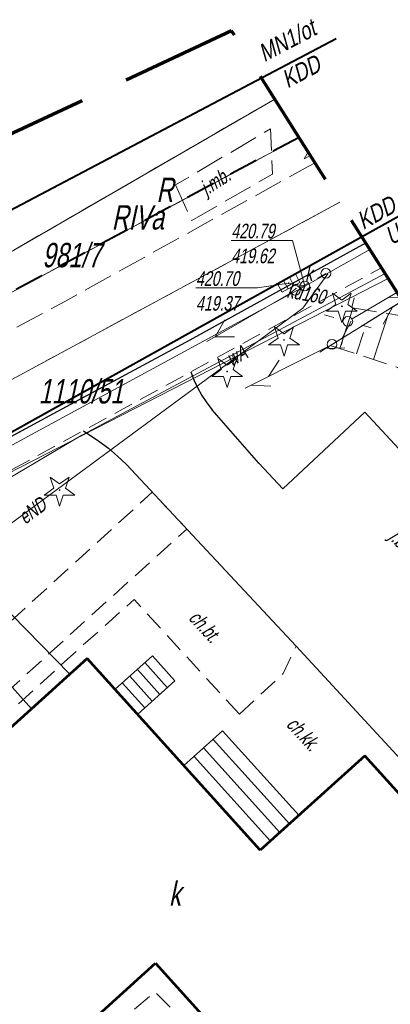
# Model space of a CAD drawing. Header units: metres. Extents: x 7408630 to 7411134, y 5569633 to 5570339.
# Tile 34 of 76: x 7410420 to 7410439, y 5570083 to 5570134. Entities that reach past the tile are written whole.
import ezdxf
from ezdxf.enums import TextEntityAlignment as Align

# ---------------------------------------------------------------- set-up
doc = ezdxf.new("R2010")
doc.units = ezdxf.units.M
doc.header["$MEASUREMENT"] = 0
for name, pattern in [('1.5_0.5', [2, 1.5, -0.5]), ('1.5_1.0', [2.5, 1.5, -1]), ('218-500', [1, 0.5, -0.5]), ('DGN Style 3', [8.758007, 6.255719, -2.502288]), ('mz1.0_0.5', [1.5, 1, -0.5]), ('mz1.25_0.5', [1.75, 1.25, -0.5]), ('sm05_500', [1, 0.5, -0.5])]:
    doc.linetypes.add(name, pattern=pattern)
for name, color, linetype, lineweight in [('209-Opis konturu klasyfikacyjnego', 7, 'Continuous', 0), ('210-Oznaczenie użytku', 7, 'Continuous', 0), ('211-Nr działki', 7, 'Continuous', 0), ('216-Granica obrębu', 7, 'Continuous', 0), ('217-Granica konturu klasyfikcyjnego', 7, 'Continuous', 0), ('218-Granica użytku', 7, 'Continuous', 0), ('219-Linia granicy', 7, 'Continuous', 0), ('312-Budynek (powierzchnia)', 7, 'Continuous', 0), ('312-Numer ewidencyjny budynku-Atr124', 7, 'Continuous', 0), ('352-schody (powierzchnia)', 7, 'Continuous', 0), ('_MPZP_linie zagospodarowania', 7, 'Continuous', 0), ('_Zakres', 7, 'Continuous', 0), ('chodnik (powierzchnia)', 7, 'Continuous', 0), ('chodnik (powierzchnia)-Atr17', 7, 'Continuous', 0), ('drzewo iglaste (punkt)', 7, 'Continuous', 0), ('jezdnia (powierzchnia)', 7, 'Continuous', 0), ('jezdnia (powierzchnia)-Atr17', 7, 'Continuous', 0), ('kratka ściekowa (punkt)', 7, 'Continuous', 0), ('krawężnik (linia)', 7, 'Continuous', 0), ('latarnia na słupie lub maszcie (punkt)', 7, 'Continuous', 0), ('przewód elektroenergetyczny (linia)', 7, 'Continuous', 0), ('przewód elektroenergetyczny (linia)-Atr1', 7, 'Continuous', 0), ('przewód elektroenergetyczny niskiego napięcia (linia) - symbol', 7, 'Continuous', 0), ('przewód gazowy (linia)', 7, 'Continuous', 0), ('przewód kanalizacyjny (linia)', 7, 'Continuous', 0), ('przewód kanalizacyjny (linia)-Atr1', 7, 'Continuous', 0), ('przewód telekomunikacyjny (linia) - symbol', 7, 'Continuous', 0), ('przewód wodociągowy (linia)', 7, 'Continuous', 0), ('przewód wodociągowy (linia)-Atr1', 7, 'Continuous', 0), ('punkt o określonej wysokości (sieć kanalizacyjna)', 7, 'Continuous', 0), ('punkt o określonej wysokości (sieć kanalizacyjna)-Atr2', 7, 'Continuous', 0), ('punkt o określonej wysokości (sieć kanalizacyjna)-Atr3', 7, 'Continuous', 0), ('skarpa nieumocniona (powierzchnia)', 7, 'Continuous', 0), ('SUPE04', 7, 'Continuous', 0), ('słup (punkt)', 7, 'Continuous', 0), ('słup łączony (linia)', 7, 'Continuous', 0), ('słup łączony (linia) - symbol', 7, 'Continuous', 0), ('właz okrągły - siec kanalizacyjna (punkt)', 7, 'Continuous', 0), ('właz okrągły - siec kanalizacyjna (punkt)-Atr17', 7, 'Continuous', 0)]:
    doc.layers.add(name, color=color, linetype=linetype, lineweight=lineweight)
doc.layers.add('_MAPA', color=7, linetype='Continuous')
doc.styles.get("Standard").update_dxf_attribs({"font": 'arial.ttf'})
doc.styles.add('Style-WORKING_1250 I 0.20944', font='WORKING_1250.shx', dxfattribs={"oblique": 12})

# ---------------------------------------------------------------- blocks, each defined once
blk = doc.blocks.new('515_2')
at = {"layer": 'latarnia na słupie lub maszcie (punkt)', "color": 7, "linetype": 'Continuous', "lineweight": 13}
for p, q in [((0, 7.5), (0, 12.5)), ((7.5, 0), (12.5, 0)), ((-12.5, 0), (-7.5, 0)), ((0, -12.5), (0, -7.5))]:
    blk.add_line(p, q, dxfattribs=at)
blk = doc.blocks.new('SM05_1')
at = {"layer": 'słup łączony (linia) - symbol', "color": 7, "linetype": 'Continuous', "lineweight": 13}
blk.add_circle((0, 0), 2.5, dxfattribs=at)
blk = doc.blocks.new('921_1')
at = {"layer": 'drzewo iglaste (punkt)', "linetype": 'Continuous', "lineweight": 13}
h = blk.add_hatch(color=96, dxfattribs=at)
edge = h.paths.add_edge_path()
edge.add_arc((0, 0), 0.45, 0, 360)
at = {"layer": 'drzewo iglaste (punkt)', "color": 96, "linetype": 'Continuous', "lineweight": 13}
for p, q in [((-4.87, 6.71), (-3.01, 0.98)), ((0.01, 3.17), (-4.87, 6.71)), ((4.88, 6.7), (0.01, 3.17)), ((3.02, 0.97), (4.88, 6.7)), ((-3.01, 0.98), (-7.89, -2.56)), ((7.89, -2.57), (3.02, 0.97)), ((-7.89, -2.56), (-1.86, -2.56)), ((-1.86, -2.56), (0, -8.3)), ((0, -8.3), (1.87, -2.57)), ((1.87, -2.57), (7.89, -2.57))]:
    blk.add_line(p, q, dxfattribs=at)
blk = doc.blocks.new('510_1')
at = {"layer": 'słup (punkt)', "color": 7, "linetype": 'Continuous', "lineweight": 13}
blk.add_circle((0, 0), 2.5, dxfattribs=at)
blk = doc.blocks.new('510_2')
at = {"layer": 'słup (punkt)', "color": 7, "linetype": 'Continuous', "lineweight": 13}
blk.add_circle((0, 0), 2.5, dxfattribs=at)
blk = doc.blocks.new('US05_1')
at = {"layer": 'kratka ściekowa (punkt)', "color": 7, "linetype": 'Continuous', "lineweight": 13}
for p, q in [((-5.25, -2.5), (-5.25, 2.5)), ((-5.25, 2.5), (-1.75, 2.5)), ((-1.75, -2.5), (-1.75, 2.5)), ((-1.75, 2.5), (1.75, 2.5)), ((1.75, -2.5), (1.75, 2.5)), ((1.75, 2.5), (5.25, 2.5)), ((5.25, -2.5), (5.25, 2.5)), ((-5.25, -2.5), (-1.75, -2.5)), ((-1.75, -2.5), (1.75, -2.5)), ((1.75, -2.5), (5.25, -2.5))]:
    blk.add_line(p, q, dxfattribs=at)
blk = doc.blocks.new('US22_1')
at = {"layer": 'właz okrągły - siec kanalizacyjna (punkt)', "color": 7, "linetype": 'Continuous', "lineweight": 13}
blk.add_circle((0, 0), 2.5, dxfattribs=at)
blk = doc.blocks.new('PW01_1')
at = {"layer": 'punkt o określonej wysokości (sieć kanalizacyjna)', "linetype": 'Continuous', "lineweight": 13}
h = blk.add_hatch(color=36, dxfattribs=at)
edge = h.paths.add_edge_path()
edge.add_arc((0, 0), 0.45, 0, 360)
blk = doc.blocks.new('PT01_1')
at = {"layer": 'przewód telekomunikacyjny (linia) - symbol', "color": 30, "linetype": 'Continuous', "lineweight": 13}
for p, q in [((6.5, 0), (0, 0)), ((6.5, 0), (16.5, 0)), ((16.5, 0), (26.5, 0)), ((26.5, 0), (36.5, 0)), ((36.5, 0), (27.84, -5)), ((36.5, 0), (46.5, 0)), ((46.5, 0), (37.84, 5)), ((46.5, 0), (50, 0))]:
    blk.add_line(p, q, dxfattribs=at)
blk = doc.blocks.new('SUPE04')
at = {"layer": 'SUPE04', "color": 1, "linetype": 'Continuous', "lineweight": 13}
blk.add_line((5.25, 0), (0.25, 0), dxfattribs=at)
at = {"layer": 'SUPE04', "color": 1, "linetype": 'Continuous', "lineweight": 13, "flags": 128}
blk.add_lwpolyline([(3.9, 0.5), (4.766, 0), (3.9, -0.5)], dxfattribs=at)
blk = doc.blocks.new('A$C92b4fa8d')
at = {"layer": '216-Granica obrębu', "color": 7, "linetype": '1.5_1.0', "lineweight": 40, "flags": 128}
blk.add_lwpolyline([(234.071, 177.642), (186.85, 152.23), (118.4, 115.38), (107.71, 110.03), (87.37, 99.84), (69.66, 87.67), (69.04, 87.26), (64.07, 83.83), (-15.82, 50.62), (-46.081, 37.141)], dxfattribs=at)
at = {"layer": '217-Granica konturu klasyfikcyjnego', "color": 3, "linetype": '1.5_0.5', "lineweight": 13, "flags": 128}
for points in [[(232.825, 179.612), (214.11, 168.78)], [(234.071, 177.642), (186.85, 152.23)], [(190.25, 149.52), (236.176, 174.316)]]:
    blk.add_lwpolyline(points, dxfattribs=at)
at = {"layer": '218-Granica użytku', "color": 7, "linetype": '218-500', "lineweight": 13, "flags": 128}
for points in [[(232.825, 179.612), (214.11, 168.78)], [(234.071, 177.642), (186.85, 152.23)], [(190.25, 149.52), (236.176, 174.316)]]:
    blk.add_lwpolyline(points, dxfattribs=at)
at = {"layer": '219-Linia granicy', "color": 96, "linetype": 'Continuous', "lineweight": 13, "flags": 128}
for points in [[(232.825, 179.611), (214.11, 168.78)], [(186.85, 152.23), (234.071, 177.642)], [(190.25, 149.52), (236.176, 174.316)], [(238.659, 170.394), (200.82, 151)]]:
    blk.add_lwpolyline(points, dxfattribs=at)
at = {"layer": '312-Budynek (powierzchnia)', "color": 7, "linetype": 'Continuous', "lineweight": 53, "flags": 128}
for points in [[(223.19, 150.89), (210.54, 139.46)], [(232.08, 141.04), (223.19, 150.89)], [(237.46, 145.89), (232.08, 141.04)], [(245, 137.54), (237.46, 145.89)], [(219.91, 129.09), (226.7, 135.23)], [(226.7, 135.23), (233.77, 127.4)]]:
    blk.add_lwpolyline(points, dxfattribs=at)
at = {"layer": '352-schody (powierzchnia)', "color": 7, "linetype": 'Continuous', "lineweight": 13, "flags": 128}
blk.add_lwpolyline([(224.63, 149.3), (225.78, 148.02), (227.69, 149.74), (226.54, 151.02), (224.63, 149.3)], close=True, dxfattribs=at)
for points in [[(225.77, 150.32), (226.92, 149.04)], [(226.15, 150.67), (227.3, 149.39)], [(225.38, 149.98), (226.53, 148.7)], [(224.99, 149.63), (226.14, 148.35)], [(234.06, 142.83), (230.14, 147.17), (228.16, 145.38), (232.08, 141.04)], [(233.58, 142.39), (229.66, 146.73)], [(233.09, 141.95), (229.17, 146.29)], [(232.61, 141.51), (228.68, 145.85)]]:
    blk.add_lwpolyline(points, dxfattribs=at)
at = {"layer": '_MPZP_linie zagospodarowania', "color": 212, "linetype": 'Continuous', "lineweight": 40, "flags": 128}
for points in [[(-36.017, 45.88), (-28.946, 49.608), (53.908, 82.011), (62.561, 86.279), (72.781, 92.383), (84.166, 99.327), (208.113, 168.049), (235.982, 182.726)], [(-33.636, 36.641), (21.41, 58.657), (56.431, 72.334), (68.81, 78.645), (239.951, 174.025)]]:
    blk.add_lwpolyline(points, dxfattribs=at)
at = {"layer": '_Zakres', "color": 7, "linetype": 'DGN Style 3', "lineweight": 70, "flags": 128}
blk.add_lwpolyline([(-38.44, 57.308), (8.317, -51.554), (289.417, 90.186), (230.606, 183.118), (-38.44, 57.308)], close=True, dxfattribs=at)
at = {"layer": 'chodnik (powierzchnia)', "color": 7, "linetype": 'mz1.0_0.5', "lineweight": 13, "flags": 128}
for points in [[(237.503, 172.22), (228.48, 167.24), (221.45, 163.47), (205.21, 154.66), (200.02, 151.77)], [(164.56, 130.64), (165.31, 131.08), (165.09, 131.46), (178.64, 138.9), (200.74, 150.92), (201.67, 150.9), (225.03, 163.7), (238.311, 170.943)], [(231.01, 148.02), (225.6, 153.91), (222.7, 151.32), (209.57, 139.44)], [(231.01, 148.02), (233.26, 150.12), (233.92, 151.51)], [(233.77, 127.4), (233.32, 126.98), (226.67, 133.77), (220.03, 128.05)]]:
    blk.add_lwpolyline(points, dxfattribs=at)
blk.add_lwpolyline([(205.25, 152.79), (205.23, 152.85), (201.67, 150.9), (200.74, 150.92), (204.44, 142.32), (209.21, 137.15), (210.57, 138.38), (209.57, 139.44), (209.03, 140.08), (228.3, 157.53), (226.53, 159.42), (207.34, 141.94), (205.76, 143.68), (209.64, 147.2), (206.23, 151.09), (205.25, 152.79)], close=True, dxfattribs=at)
at = {"layer": 'jezdnia (powierzchnia)', "color": 7, "linetype": '1.5_0.5', "lineweight": 13, "flags": 128}
blk.add_lwpolyline([(227.73, 175.21), (228.56, 173.37), (232.7, 175.76), (232.61, 178.08), (227.73, 175.21)], close=True, dxfattribs=at)
for points in [[(234.896, 176.34), (234.54, 176.15), (222.04, 169.22), (211.08, 163.32)], [(237.503, 172.22), (228.48, 167.24), (221.45, 163.47), (205.21, 154.66)]]:
    blk.add_lwpolyline(points, dxfattribs=at)
at = {"layer": 'krawężnik (linia)', "color": 7, "linetype": 'Continuous', "lineweight": 30, "flags": 128}
for points in [[(200.02, 151.77), (205.21, 154.66), (221.45, 163.47), (228.48, 167.24), (237.503, 172.22)], [(228.52, 165.6), (228.66, 165.2), (228.85, 164.79), (229.08, 164.39), (229.33, 164.01), (229.61, 163.65)], [(233.24, 159.59), (232.01, 160.92), (230.8, 162.28), (229.61, 163.65)], [(233.24, 159.59), (237.46, 163.53), (246, 154.32), (243.87, 152.37), (248.6, 147.22), (246.5, 145.24), (244.32, 143.06), (242.89, 141.77)], [(222.99, 162.58), (223.79, 162.05), (224.28, 161.68), (224.75, 161.28), (225.2, 160.85)], [(225.2, 160.85), (233.92, 151.51), (240.56, 144.35)]]:
    blk.add_lwpolyline(points, dxfattribs=at)
at = {"layer": 'przewód elektroenergetyczny (linia)', "color": 1, "linetype": 'Continuous', "lineweight": 13, "flags": 128}
blk.add_lwpolyline([(235.56, 170.63), (234.26, 168.87), (196.04, 140.7)], dxfattribs=at)
at = {"layer": 'przewód gazowy (linia)', "color": 40, "linetype": 'Continuous', "lineweight": 13, "flags": 128}
blk.add_lwpolyline([(222.29, 150.07), (218.54, 153.89), (202.26, 139.44), (210.1, 129.99), (245.52, 90.69)], dxfattribs=at)
at = {"layer": 'przewód kanalizacyjny (linia)', "color": 36, "linetype": 'Continuous', "lineweight": 13, "flags": 128}
for points in [[(94.71, 93.4), (129.42, 112.41), (164.07, 131.58), (198.51, 150.56), (234.37, 170.01), (237.715, 171.884)], [(234.37, 170.01), (233.54, 170.16)]]:
    blk.add_lwpolyline(points, dxfattribs=at)
at = {"layer": 'przewód wodociągowy (linia)', "color": 5, "linetype": 'Continuous', "lineweight": 13, "flags": 128}
for points in [[(238.5, 170.644), (222.91, 162.35), (195.5, 146.15)], [(212.99, 156.49), (220.32, 148.29)]]:
    blk.add_lwpolyline(points, dxfattribs=at)
at = {"layer": 'punkt o określonej wysokości (sieć kanalizacyjna)-Atr2', "color": 7, "lineweight": 13, "flags": 128}
for points in [[(234.37, 170.01), (233.73, 172.35), (230.589, 172.35)], [(233.54, 170.16), (231.94, 169.91), (228.773, 169.91)]]:
    blk.add_lwpolyline(points, dxfattribs=at)
at = {"layer": 'skarpa nieumocniona (powierzchnia)', "color": 7, "linetype": 'mz1.25_0.5', "lineweight": 13, "flags": 128}
blk.add_lwpolyline([(234.66, 176.71), (234.34, 176.54), (234.54, 176.9), (234.66, 176.71)], close=True, dxfattribs=at)
at = {"layer": 'skarpa nieumocniona (powierzchnia)', "color": 7, "linetype": 'Continuous', "lineweight": 13, "flags": 128}
for points in [[(236.16, 166.8), (236.83, 168.88)], [(237.9, 166.24), (238.67, 168.59)], [(237.03, 166.52), (237.39, 167.63)]]:
    blk.add_lwpolyline(points, dxfattribs=at)
at = {"layer": 'skarpa nieumocniona (powierzchnia)', "color": 7, "linetype": 'mz1.25_0.5', "lineweight": 13, "flags": 128}
for points in [[(241.804, 165.423), (239.42, 168.47), (236.27, 168.97)], [(235.72, 166.94), (239.15, 165.83), (244.43, 158.72), (246.61, 154.89), (254.3, 143.6)]]:
    blk.add_lwpolyline(points, dxfattribs=at)
at = {"layer": 'słup łączony (linia)', "color": 7, "linetype": 'sm05_500', "lineweight": 13, "flags": 128}
blk.add_lwpolyline([(235.45, 170.66), (233.88, 169.79)], dxfattribs=at)
at = {"layer": 'drzewo iglaste (punkt)', "color": 96, "linetype": 'Continuous', "lineweight": 13, "xscale": 0.1, "yscale": 0.1, "zscale": 0.1}
for p in [(236.27, 168.97), (233.3, 167.24), (230.38, 165.62), (221.77, 159.53)]:
    blk.add_blockref('921_1', p, dxfattribs=at)
at = {"layer": 'kratka ściekowa (punkt)', "color": 7, "linetype": 'Continuous', "lineweight": 13, "xscale": 0.09999999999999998, "yscale": 0.09999999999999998, "zscale": 0.09999999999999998, "rotation": 28.412}
blk.add_blockref('US05_1', (233.54, 170.16), dxfattribs=at)
at = {"layer": 'latarnia na słupie lub maszcie (punkt)', "color": 7, "linetype": 'Continuous', "lineweight": 13, "xscale": 0.1, "yscale": 0.1, "zscale": 0.1, "rotation": 344.596}
blk.add_blockref('515_2', (236.58, 168.19), dxfattribs=at)
at = {"layer": 'przewód elektroenergetyczny niskiego napięcia (linia) - symbol', "color": 1, "linetype": 'Continuous', "lineweight": 13}
for p, rotation in [((236.58, 168.19), 30.68099999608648), ((233.88, 169.79), 210.0440000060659)]:
    blk.add_blockref('SUPE04', p, dxfattribs=dict(at, rotation=rotation))
at = {"layer": 'przewód telekomunikacyjny (linia) - symbol', "color": 30, "linetype": 'Continuous', "lineweight": 13, "xscale": 0.1, "yscale": 0.1, "zscale": 0.1}
for p, rotation in [((235.77, 167.01), 31.75700000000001), ((239.384, 169.247), 211.757), ((235.77, 167.01), 206.723)]:
    blk.add_blockref('PT01_1', p, dxfattribs=dict(at, rotation=rotation))
at = {"layer": 'punkt o określonej wysokości (sieć kanalizacyjna)', "color": 36, "linetype": 'Continuous', "lineweight": 13, "xscale": 0.1, "yscale": 0.1, "zscale": 0.1}
for p in [(233.54, 170.16), (234.37, 170.01)]:
    blk.add_blockref('PW01_1', p, dxfattribs=at)
at = {"layer": 'słup (punkt)', "color": 7, "linetype": 'Continuous', "lineweight": 13, "xscale": 0.1, "yscale": 0.1, "zscale": 0.1, "rotation": 41.987}
blk.add_blockref('510_2', (236.58, 168.19), dxfattribs=at)
at = {"layer": 'słup (punkt)', "color": 7, "linetype": 'Continuous', "lineweight": 13, "xscale": 0.1, "yscale": 0.1, "zscale": 0.1}
blk.add_blockref('510_1', (235.77, 167.01), dxfattribs=at)
at = {"layer": 'słup łączony (linia) - symbol', "color": 7, "linetype": 'Continuous', "lineweight": 13, "xscale": 0.1, "yscale": 0.1, "zscale": 0.1}
for p in [(235.45, 170.66), (233.88, 169.79)]:
    blk.add_blockref('SM05_1', p, dxfattribs=at)
at = {"layer": 'właz okrągły - siec kanalizacyjna (punkt)', "color": 7, "linetype": 'Continuous', "lineweight": 13, "xscale": 0.1, "yscale": 0.1, "zscale": 0.1}
blk.add_blockref('US22_1', (234.37, 170.01), dxfattribs=at)
at = {"layer": '209-Opis konturu klasyfikacyjnego', "color": 3, "linetype": 'Continuous', "lineweight": 13, "insert": (224.446, 172.893), "char_height": 1.25, "attachment_point": 7, "line_spacing_factor": 0.6}
blk.add_mtext('\\FWORKING_1250;\\Q12;\\H1x;\\W0.72;RIVa', dxfattribs=at)
at = {"layer": '210-Oznaczenie użytku', "color": 7, "linetype": 'Continuous', "lineweight": 13, "insert": (226.743, 174.328), "char_height": 1.25, "attachment_point": 7, "line_spacing_factor": 0.6}
blk.add_mtext('\\FWORKING_1250;\\Q12;\\H1x;\\W0.72;R', dxfattribs=at)
at = {"layer": '211-Nr działki', "color": 96, "linetype": 'Continuous', "lineweight": 13, "char_height": 1.25, "attachment_point": 7, "line_spacing_factor": 0.6}
for s, insert in [('\\FWORKING_1250;\\Q12;\\H1x;\\W0.72;981/7', (220.879, 170.956)), ('\\FWORKING_1250;\\Q12;\\H1x;\\W0.72;1110/51', (220.69, 163.96))]:
    blk.add_mtext(s, dxfattribs=dict(at, insert=insert))
at = {"layer": '312-Numer ewidencyjny budynku-Atr124', "color": 7, "lineweight": 13, "insert": (227.39, 138.183), "char_height": 1.25, "attachment_point": 7, "line_spacing_factor": 0.6}
blk.add_mtext('\\FWORKING_1250;\\Q12;\\H1x;\\W0.72;k', dxfattribs=at)
at = {"layer": '_MPZP_linie zagospodarowania', "color": 212, "linetype": 'Continuous', "lineweight": 13, "style": 'Style-WORKING_1250 I 0.20944', "oblique": 12, "width": 0.8}
for s, rotation, p in [('MN1/ot', 27.7739, (233.451, 182.616)), ('KDD', 27.7739, (234.173, 181.021)), ('KDD', 29.1318, (238.038, 173.77)), ('U(p)/ot', 29.1318, (239.877, 173.203))]:
    blk.add_text(s, height=0.9, rotation=rotation, dxfattribs=at).set_placement(p, align=Align.MIDDLE_CENTER)
at = {"layer": 'chodnik (powierzchnia)-Atr17', "color": 7, "lineweight": 13, "char_height": 0.75, "attachment_point": 7, "rotation": 312.568, "line_spacing_factor": 0.6}
for s, insert in [('\\FWORKING_1250;\\Q12;\\H1x;\\W0.725;ch.bt.', (228.346, 152.921)), ('\\FWORKING_1250;\\Q12;\\H1x;\\W0.725;ch.kk.', (233.366, 147.451))]:
    blk.add_mtext(s, dxfattribs=dict(at, insert=insert))
at = {"layer": 'jezdnia (powierzchnia)-Atr17', "color": 7, "lineweight": 13, "char_height": 0.75, "attachment_point": 7, "line_spacing_factor": 0.6}
for s, insert, rotation in [('\\FWORKING_1250;\\Q12;\\H1x;\\W0.725;j.mb.', (229.437, 174.441), 33.178), ('\\FWORKING_1250;\\Q12;\\H1x;\\W0.725;j.br.', (238.487, 156.918), 312.8383)]:
    blk.add_mtext(s, dxfattribs=dict(at, insert=insert, rotation=rotation))
at = {"layer": 'przewód elektroenergetyczny (linia)-Atr1', "color": 1, "lineweight": 13, "insert": (219.784, 158.039), "char_height": 0.75, "attachment_point": 4, "rotation": 36.392, "line_spacing_factor": 0.6}
blk.add_mtext('\\FWORKING_1250;\\Q12;\\H1x;\\W0.725;eND', dxfattribs=at)
at = {"layer": 'przewód kanalizacyjny (linia)-Atr1', "color": 36, "lineweight": 13, "insert": (233.54, 170.16), "char_height": 0.75, "attachment_point": 1, "rotation": 349.756, "line_spacing_factor": 0.6}
blk.add_mtext('\\FWORKING_1250;\\Q12;\\H1x;\\W0.725;kd160', dxfattribs=at)
at = {"layer": 'przewód wodociągowy (linia)-Atr1', "color": 5, "lineweight": 13, "insert": (230.419, 166.2), "char_height": 0.75, "attachment_point": 4, "rotation": 28.015, "line_spacing_factor": 0.6}
blk.add_mtext('\\FWORKING_1250;\\Q12;\\H1x;\\W0.725;wA', dxfattribs=at)
at = {"layer": 'punkt o określonej wysokości (sieć kanalizacyjna)-Atr2', "color": 36, "lineweight": 13, "char_height": 0.75, "attachment_point": 7, "line_spacing_factor": 0.6}
for s, insert in [('\\FWORKING_1250;\\Q12;\\H1x;\\W0.725;420.79', (230.589, 172.447)), ('\\FWORKING_1250;\\Q12;\\H1x;\\W0.725;420.70', (228.773, 170.008))]:
    blk.add_mtext(s, dxfattribs=dict(at, insert=insert))
at = {"layer": 'punkt o określonej wysokości (sieć kanalizacyjna)-Atr3', "color": 36, "lineweight": 13, "char_height": 0.75, "attachment_point": 7, "line_spacing_factor": 0.6}
for s, insert in [('\\FWORKING_1250;\\Q12;\\H1x;\\W0.725;419.62', (230.589, 171.172)), ('\\FWORKING_1250;\\Q12;\\H1x;\\W0.725;419.37', (228.773, 168.733))]:
    blk.add_mtext(s, dxfattribs=dict(at, insert=insert))
at = {"layer": 'właz okrągły - siec kanalizacyjna (punkt)-Atr17', "color": 7, "lineweight": 13, "insert": (234.39, 170.27), "char_height": 0.75, "attachment_point": 7, "line_spacing_factor": 0.6}
blk.add_mtext('\\FWORKING_1250;\\Q12;\\H1x;\\W0.725;k', dxfattribs=at)

msp = doc.modelspace()

# ---------------------------------------------------------------- block references
at = {"layer": '_MAPA'}
msp.add_blockref('A$C92b4fa8d', (7410200, 5569950), dxfattribs=at)

doc.saveas('drawing.dxf')
